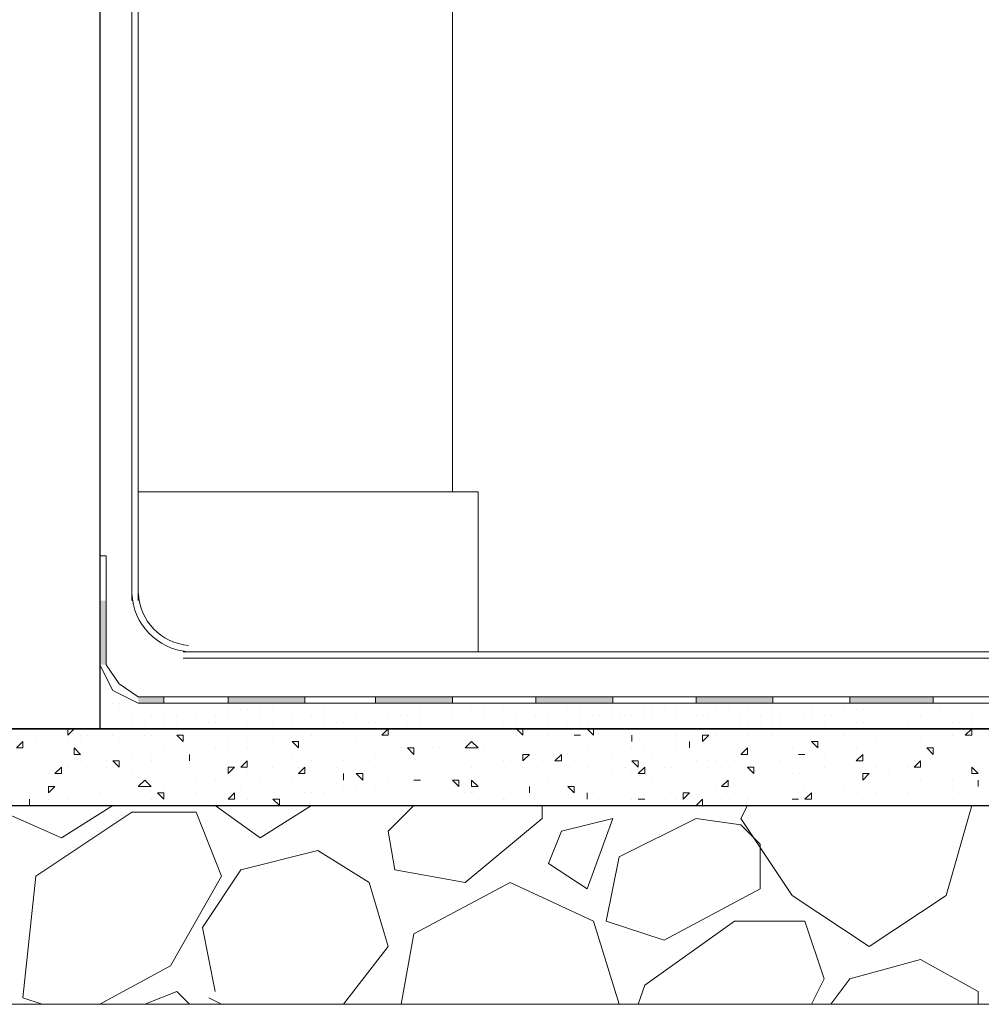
# Model space of a CAD drawing. Header units: metres. Extents: x 5.7 to 89.8, y 4 to 63.5.
# Tile 13 of 256: x 26.7 to 28.1, y 10.8 to 12.3. Entities that reach past the tile are written whole.
import ezdxf

# ---------------------------------------------------------------- set-up
doc = ezdxf.new("R2010")
doc.units = ezdxf.units.M
doc.header["$MEASUREMENT"] = 0
for name, color, linetype in [('PDF17_furn', 7, 'Continuous'), ('PDF17_hatch-borshi', 7, 'Continuous'), ('PDF17_Isogam', 7, 'Continuous'), ('PDF17_kaff', 7, 'Continuous'), ('PDF17_wall', 7, 'Continuous')]:
    doc.layers.add(name, color=color, linetype=linetype)

msp = doc.modelspace()

# ---------------------------------------------------------------- linework, layer by layer
at = {"layer": 'PDF17_furn', "lineweight": 18}
for points in [[(26.855, 13.7501), (27.3269, 13.7501), (27.3269, 11.612)], [(26.855, 11.612), (27.3654, 11.612), (27.3654, 11.3712)]]:
    msp.add_lwpolyline(points, dxfattribs=at)
at = {"layer": 'PDF17_hatch-borshi', "lineweight": 18}
for points in [[(26.7972, 11.3134), (26.7972, 11.3134)], [(26.7972, 11.2942), (26.7972, 11.2942)], [(26.8068, 11.3038), (26.8068, 11.3038)], [(26.8165, 11.2942), (26.8165, 11.2942)], [(26.8165, 11.2942), (26.8165, 11.2942)], [(26.8261, 11.2942), (26.8261, 11.2942)], [(26.855, 11.2942), (26.855, 11.2942)], [(26.8743, 11.2942), (26.8743, 11.2942)], [(26.8935, 11.2942), (26.8935, 11.2942)], [(26.9224, 11.2942), (26.9224, 11.2942)], [(26.932, 11.2942), (26.932, 11.2942)], [(26.9706, 11.2942), (26.9706, 11.2942)], [(27.0187, 11.2942), (27.0187, 11.2942)], [(27.0669, 11.2942), (27.0669, 11.2942)], [(27.0669, 11.2942), (27.0669, 11.2942)], [(27.0765, 11.2942), (27.0765, 11.2942)], [(27.115, 11.2942), (27.115, 11.2942)], [(27.1632, 11.2942), (27.1632, 11.2942)], [(27.2114, 11.2942), (27.2114, 11.2942)], [(27.2499, 11.2942), (27.2499, 11.2942)], [(27.2595, 11.2942), (27.2595, 11.2942)], [(27.3077, 11.2942), (27.3077, 11.2942)], [(27.3558, 11.2942), (27.3558, 11.2942)], [(27.3654, 11.2942), (27.3654, 11.2942)], [(27.3847, 11.2942), (27.3847, 11.2942)], [(27.404, 11.2942), (27.404, 11.2942)], [(27.4329, 11.2942), (27.4329, 11.2942)], [(27.4521, 11.2942), (27.4521, 11.2942)], [(27.4907, 11.2942), (27.4907, 11.2942)], [(27.5003, 11.2942), (27.5003, 11.2942)], [(27.5484, 11.2942), (27.5484, 11.2942)], [(27.5966, 11.2942), (27.5966, 11.2942)], [(27.6448, 11.2942), (27.6448, 11.2942)], [(27.6736, 11.2942), (27.6736, 11.2942)], [(27.6833, 11.2942), (27.6833, 11.2942)], [(27.6929, 11.2942), (27.6929, 11.2942)], [(27.7411, 11.2942), (27.7411, 11.2942)], [(27.7892, 11.2942), (27.7892, 11.2942)], [(27.8374, 11.2942), (27.8374, 11.2942)], [(27.8855, 11.2942), (27.8855, 11.2942)], [(27.8855, 11.2942), (27.8855, 11.2942)], [(27.9241, 11.2942), (27.9241, 11.2942)], [(27.9337, 11.2942), (27.9337, 11.2942)], [(27.9722, 11.2942), (27.9722, 11.2942)], [(27.9818, 11.2942), (27.9818, 11.2942)], [(26.8068, 11.2846), (26.8068, 11.2846)], [(26.8261, 11.2846), (26.8261, 11.2846)], [(26.8839, 11.2846), (26.8839, 11.2846)], [(26.9513, 11.2846), (26.9513, 11.2846)], [(26.9898, 11.2846), (26.9898, 11.2846)], [(27.0091, 11.2846), (27.0091, 11.2846)], [(27.0187, 11.2846), (27.0187, 11.2846)], [(27.038, 11.2846), (27.038, 11.2846)], [(27.0573, 11.2846), (27.0573, 11.2846)], [(27.0765, 11.2846), (27.0765, 11.2846)], [(27.1343, 11.2846), (27.1343, 11.2846)], [(27.2017, 11.2846), (27.2017, 11.2846)], [(27.2017, 11.2846), (27.2017, 11.2846)], [(27.2402, 11.2846), (27.2402, 11.2846)], [(27.2788, 11.2846), (27.2788, 11.2846)], [(27.298, 11.2846), (27.298, 11.2846)], [(27.3173, 11.2846), (27.3173, 11.2846)], [(27.3173, 11.2846), (27.3173, 11.2846)], [(27.3269, 11.2846), (27.3269, 11.2846)], [(27.3366, 11.2846), (27.3366, 11.2846)], [(27.3558, 11.2846), (27.3558, 11.2846)], [(27.3654, 11.2846), (27.3654, 11.2846)], [(27.3751, 11.2846), (27.3751, 11.2846)], [(27.404, 11.2846), (27.404, 11.2846)], [(27.4425, 11.2846), (27.4425, 11.2846)], [(27.481, 11.2846), (27.481, 11.2846)], [(27.5003, 11.2846), (27.5003, 11.2846)], [(27.5195, 11.2846), (27.5195, 11.2846)], [(27.5581, 11.2846), (27.5581, 11.2846)], [(27.5677, 11.2846), (27.5677, 11.2846)], [(27.6062, 11.2846), (27.6062, 11.2846)], [(27.6062, 11.2846), (27.6062, 11.2846)], [(27.6159, 11.2846), (27.6159, 11.2846)], [(27.6255, 11.2846), (27.6255, 11.2846)], [(27.6255, 11.2846), (27.6255, 11.2846)], [(27.6351, 11.2846), (27.6351, 11.2846)], [(27.6448, 11.2846), (27.6448, 11.2846)], [(27.6448, 11.2846), (27.6448, 11.2846)], [(27.664, 11.2846), (27.664, 11.2846)], [(27.6833, 11.2846), (27.6833, 11.2846)], [(27.6833, 11.2846), (27.6833, 11.2846)], [(27.7218, 11.2846), (27.7218, 11.2846)], [(27.7411, 11.2846), (27.7411, 11.2846)], [(27.77, 11.2846), (27.77, 11.2846)], [(27.8085, 11.2846), (27.8085, 11.2846)], [(27.8085, 11.2846), (27.8085, 11.2846)], [(27.847, 11.2846), (27.847, 11.2846)], [(27.8663, 11.2846), (27.8663, 11.2846)], [(27.9144, 11.2846), (27.9144, 11.2846)], [(27.9337, 11.2846), (27.9337, 11.2846)], [(27.9337, 11.2846), (27.9337, 11.2846)], [(27.9433, 11.2846), (27.9433, 11.2846)], [(27.953, 11.2846), (27.953, 11.2846)], [(27.9722, 11.2846), (27.9722, 11.2846)], [(27.9915, 11.2846), (27.9915, 11.2846)], [(28.0589, 11.2846), (28.0589, 11.2846)], [(28.1167, 11.2846), (28.1167, 11.2846)], [(26.7972, 11.2749), (26.7972, 11.2749)], [(26.8357, 11.2749), (26.8357, 11.2749)], [(26.8454, 11.2749), (26.8454, 11.2749)], [(26.8454, 11.2749), (26.8454, 11.2749)], [(26.8454, 11.2653), (26.8454, 11.2653)], [(26.855, 11.2653), (26.855, 11.2653)], [(26.8646, 11.2653), (26.8646, 11.2653)], [(26.8743, 11.2749), (26.8743, 11.2749)], [(26.8935, 11.2749), (26.8935, 11.2749)], [(26.8935, 11.2653), (26.8935, 11.2653)], [(26.8935, 11.2653), (26.8935, 11.2653)], [(26.9032, 11.2749), (26.9032, 11.2749)], [(26.9032, 11.2653), (26.9032, 11.2653)], [(26.9128, 11.2749), (26.9128, 11.2749)], [(26.9128, 11.2653), (26.9128, 11.2653)], [(26.932, 11.2749), (26.932, 11.2749)], [(26.932, 11.2653), (26.932, 11.2653)], [(26.9417, 11.2749), (26.9417, 11.2749)], [(26.9417, 11.2749), (26.9417, 11.2749)], [(26.9513, 11.2749), (26.9513, 11.2749)], [(26.9513, 11.2749), (26.9513, 11.2749)], [(26.9609, 11.2653), (26.9609, 11.2653)], [(26.9706, 11.2749), (26.9706, 11.2749)], [(26.9706, 11.2653), (26.9706, 11.2653)], [(26.9802, 11.2749), (26.9802, 11.2749)], [(26.9898, 11.2749), (26.9898, 11.2749)], [(26.9898, 11.2749), (26.9898, 11.2749)], [(27.0187, 11.2653), (27.0187, 11.2653)], [(27.0284, 11.2653), (27.0284, 11.2653)], [(27.038, 11.2749), (27.038, 11.2749)], [(27.038, 11.2749), (27.038, 11.2749)], [(27.0573, 11.2653), (27.0573, 11.2653)], [(27.0765, 11.2749), (27.0765, 11.2749)], [(27.0765, 11.2749), (27.0765, 11.2749)], [(27.0861, 11.2749), (27.0861, 11.2749)], [(27.0861, 11.2653), (27.0861, 11.2653)], [(27.0958, 11.2653), (27.0958, 11.2653)], [(27.115, 11.2749), (27.115, 11.2749)], [(27.1343, 11.2749), (27.1343, 11.2749)], [(27.1343, 11.2653), (27.1343, 11.2653)], [(27.1536, 11.2749), (27.1536, 11.2749)], [(27.1536, 11.2653), (27.1536, 11.2653)], [(27.1536, 11.2653), (27.1536, 11.2653)], [(27.1632, 11.2653), (27.1632, 11.2653)], [(27.1728, 11.2653), (27.1728, 11.2653)], [(27.1728, 11.2653), (27.1728, 11.2653)], [(27.1825, 11.2749), (27.1825, 11.2749)], [(27.1921, 11.2653), (27.1921, 11.2653)], [(27.2017, 11.2749), (27.2017, 11.2749)], [(27.2017, 11.2653), (27.2017, 11.2653)], [(27.2114, 11.2653), (27.2114, 11.2653)], [(27.2114, 11.2653), (27.2114, 11.2653)], [(27.221, 11.2653), (27.221, 11.2653)], [(27.2306, 11.2749), (27.2306, 11.2749)], [(27.2402, 11.2749), (27.2402, 11.2749)], [(27.2499, 11.2749), (27.2499, 11.2749)], [(27.2595, 11.2749), (27.2595, 11.2749)], [(27.2595, 11.2749), (27.2595, 11.2749)], [(27.2595, 11.2653), (27.2595, 11.2653)], [(27.2788, 11.2749), (27.2788, 11.2749)], [(27.2788, 11.2749), (27.2788, 11.2749)], [(27.2788, 11.2653), (27.2788, 11.2653)], [(27.2884, 11.2749), (27.2884, 11.2749)], [(27.298, 11.2653), (27.298, 11.2653)], [(27.3269, 11.2749), (27.3269, 11.2749)], [(27.3269, 11.2749), (27.3269, 11.2749)], [(27.3366, 11.2653), (27.3366, 11.2653)], [(27.3366, 11.2653), (27.3366, 11.2653)], [(27.3751, 11.2749), (27.3751, 11.2749)], [(27.3847, 11.2749), (27.3847, 11.2749)], [(27.3847, 11.2653), (27.3847, 11.2653)], [(27.404, 11.2653), (27.404, 11.2653)], [(27.4232, 11.2749), (27.4232, 11.2749)], [(27.4232, 11.2653), (27.4232, 11.2653)], [(27.4521, 11.2749), (27.4521, 11.2749)], [(27.4618, 11.2653), (27.4618, 11.2653)], [(27.4618, 11.2653), (27.4618, 11.2653)], [(27.4618, 11.2653), (27.4618, 11.2653)], [(27.4714, 11.2749), (27.4714, 11.2749)], [(27.4714, 11.2653), (27.4714, 11.2653)], [(27.481, 11.2653), (27.481, 11.2653)], [(27.5003, 11.2653), (27.5003, 11.2653)], [(27.5003, 11.2653), (27.5003, 11.2653)], [(27.5099, 11.2749), (27.5099, 11.2749)], [(27.5099, 11.2653), (27.5099, 11.2653)], [(27.5195, 11.2749), (27.5195, 11.2749)], [(27.5195, 11.2653), (27.5195, 11.2653)], [(27.5292, 11.2653), (27.5292, 11.2653)], [(27.5388, 11.2749), (27.5388, 11.2749)], [(27.5388, 11.2653), (27.5388, 11.2653)], [(27.5484, 11.2749), (27.5484, 11.2749)], [(27.5677, 11.2749), (27.5677, 11.2749)], [(27.5677, 11.2749), (27.5677, 11.2749)], [(27.5677, 11.2749), (27.5677, 11.2749)], [(27.5773, 11.2749), (27.5773, 11.2749)], [(27.587, 11.2749), (27.587, 11.2749)], [(27.587, 11.2749), (27.587, 11.2749)], [(27.5966, 11.2749), (27.5966, 11.2749)], [(27.6159, 11.2749), (27.6159, 11.2749)], [(27.6255, 11.2749), (27.6255, 11.2749)], [(27.6351, 11.2749), (27.6351, 11.2749)], [(27.664, 11.2749), (27.664, 11.2749)], [(27.664, 11.2749), (27.664, 11.2749)], [(27.6929, 11.2749), (27.6929, 11.2749)], [(27.7025, 11.2749), (27.7025, 11.2749)], [(27.7025, 11.2653), (27.7025, 11.2653)], [(27.7122, 11.2749), (27.7122, 11.2749)], [(27.7507, 11.2749), (27.7507, 11.2749)], [(27.7603, 11.2749), (27.7603, 11.2749)], [(27.7603, 11.2749), (27.7603, 11.2749)], [(27.7603, 11.2653), (27.7603, 11.2653)], [(27.77, 11.2653), (27.77, 11.2653)], [(27.7892, 11.2749), (27.7892, 11.2749)], [(27.7892, 11.2653), (27.7892, 11.2653)], [(27.8085, 11.2749), (27.8085, 11.2749)], [(27.8085, 11.2653), (27.8085, 11.2653)], [(27.8181, 11.2749), (27.8181, 11.2749)], [(27.8181, 11.2653), (27.8181, 11.2653)], [(27.8277, 11.2749), (27.8277, 11.2749)], [(27.8277, 11.2653), (27.8277, 11.2653)], [(27.8277, 11.2653), (27.8277, 11.2653)], [(27.847, 11.2749), (27.847, 11.2749)], [(27.8566, 11.2749), (27.8566, 11.2749)], [(27.8566, 11.2749), (27.8566, 11.2749)], [(27.8663, 11.2749), (27.8663, 11.2749)], [(27.8663, 11.2749), (27.8663, 11.2749)], [(27.8855, 11.2749), (27.8855, 11.2749)], [(27.8855, 11.2653), (27.8855, 11.2653)], [(27.8855, 11.2653), (27.8855, 11.2653)], [(27.8952, 11.2749), (27.8952, 11.2749)], [(27.9048, 11.2749), (27.9048, 11.2749)], [(27.9048, 11.2749), (27.9048, 11.2749)], [(27.9337, 11.2653), (27.9337, 11.2653)], [(27.9433, 11.2653), (27.9433, 11.2653)], [(27.953, 11.2749), (27.953, 11.2749)], [(27.953, 11.2749), (27.953, 11.2749)], [(27.953, 11.2653), (27.953, 11.2653)], [(27.9722, 11.2653), (27.9722, 11.2653)], [(27.9915, 11.2749), (27.9915, 11.2749)], [(27.9915, 11.2749), (27.9915, 11.2749)], [(28.0011, 11.2749), (28.0011, 11.2749)], [(28.0107, 11.2653), (28.0107, 11.2653)], [(28.0107, 11.2653), (28.0107, 11.2653)], [(28.03, 11.2749), (28.03, 11.2749)], [(28.0493, 11.2749), (28.0493, 11.2749)], [(28.0493, 11.2653), (28.0493, 11.2653)], [(28.0685, 11.2749), (28.0685, 11.2749)], [(28.0685, 11.2653), (28.0685, 11.2653)], [(28.0685, 11.2653), (28.0685, 11.2653)], [(28.0782, 11.2653), (28.0782, 11.2653)], [(28.0878, 11.2653), (28.0878, 11.2653)], [(28.0878, 11.2653), (28.0878, 11.2653)], [(28.0974, 11.2749), (28.0974, 11.2749)], [(28.1071, 11.2749), (28.1071, 11.2749)], [(28.1071, 11.2653), (28.1071, 11.2653)], [(28.1167, 11.2749), (28.1167, 11.2749)], [(28.1167, 11.2653), (28.1167, 11.2653)], [(26.7491, 11.2557), (26.7491, 11.2557)], [(26.7491, 11.2557), (26.7491, 11.246), (26.7587, 11.2557)], [(26.8165, 11.2557), (26.8165, 11.2557)], [(26.8165, 11.2557), (26.8165, 11.2557)], [(26.8261, 11.2557), (26.8261, 11.2557)], [(26.855, 11.2557), (26.855, 11.2557)], [(26.855, 11.2557), (26.855, 11.2557)], [(26.855, 11.2557), (26.855, 11.2557)], [(27.0861, 11.2557), (27.0861, 11.2557)], [(27.1247, 11.2557), (27.1247, 11.2557)], [(27.1343, 11.2557), (27.1343, 11.2557)], [(27.1728, 11.2557), (27.1728, 11.2557)], [(27.2017, 11.2557), (27.2017, 11.2557)], [(27.404, 11.2557), (27.404, 11.2557)], [(27.4232, 11.2557), (27.4232, 11.2557)], [(27.4232, 11.2557), (27.4232, 11.2557)], [(27.4232, 11.2557), (27.4329, 11.246), (27.4329, 11.2557)], [(27.4425, 11.2557), (27.4425, 11.2557)], [(27.481, 11.2557), (27.481, 11.2557)], [(27.5003, 11.2557), (27.5003, 11.2557)], [(27.5003, 11.2557), (27.5003, 11.2557)], [(27.5003, 11.2557), (27.5003, 11.2557)], [(27.5292, 11.2557), (27.5292, 11.2557)], [(27.5484, 11.2557), (27.5484, 11.2557)], [(27.587, 11.2557), (27.587, 11.2557)], [(27.5966, 11.2557), (27.5966, 11.2557)], [(27.6448, 11.2557), (27.6448, 11.2557)], [(27.6448, 11.2557), (27.6448, 11.2557)], [(27.6544, 11.2557), (27.6544, 11.2557)], [(27.6833, 11.2557), (27.6833, 11.2557)], [(27.6929, 11.2557), (27.6929, 11.2557)], [(27.7122, 11.2557), (27.7122, 11.2557)], [(27.7218, 11.2557), (27.7218, 11.2557)], [(27.7314, 11.2557), (27.7314, 11.2557)], [(27.7411, 11.2557), (27.7411, 11.2557)], [(27.7411, 11.2557), (27.7411, 11.2557)], [(27.77, 11.2557), (27.77, 11.2557)], [(27.77, 11.2557), (27.77, 11.2557)], [(27.7796, 11.2557), (27.7796, 11.2557)], [(27.7892, 11.2557), (27.7892, 11.2557)], [(27.8085, 11.2557), (27.8085, 11.2557)], [(27.8374, 11.2557), (27.8374, 11.2557)], [(27.847, 11.2557), (27.847, 11.2557)], [(27.8855, 11.2557), (27.8855, 11.2557)], [(27.9337, 11.2557), (27.9337, 11.2557)], [(27.9818, 11.2557), (27.9818, 11.2557)], [(28.03, 11.2557), (28.03, 11.2557)], [(28.03, 11.2557), (28.03, 11.2557)], [(28.0396, 11.2557), (28.0396, 11.2557)], [(28.0493, 11.2557), (28.0493, 11.2557)], [(28.0782, 11.2557), (28.0782, 11.2557)], [(28.0974, 11.2557), (28.0974, 11.2557)], [(26.6913, 11.2364), (26.6913, 11.2364)], [(26.7009, 11.2364), (26.7009, 11.2364)], [(26.7105, 11.2364), (26.7105, 11.2364)], [(26.7394, 11.246), (26.7394, 11.246)], [(26.7491, 11.2364), (26.7491, 11.2364)], [(26.7683, 11.246), (26.7683, 11.246)], [(26.7683, 11.2364), (26.7683, 11.2364)], [(26.7779, 11.246), (26.7779, 11.246)], [(26.8068, 11.246), (26.8068, 11.246)], [(26.8068, 11.246), (26.8068, 11.246)], [(26.8165, 11.246), (26.8165, 11.246)], [(26.8261, 11.2364), (26.8261, 11.2364)], [(26.8646, 11.246), (26.8646, 11.246)], [(26.8743, 11.246), (26.8743, 11.246)], [(26.932, 11.246), (26.932, 11.246)], [(26.9898, 11.2364), (26.9898, 11.2364)], [(27.0187, 11.2364), (27.0187, 11.2364)], [(27.0476, 11.2364), (27.0476, 11.2364)], [(27.0573, 11.2364), (27.0573, 11.2364)], [(27.0573, 11.2364), (27.0573, 11.2364)], [(27.0765, 11.2364), (27.0765, 11.2364)], [(27.115, 11.246), (27.115, 11.246)], [(27.1247, 11.246), (27.1247, 11.246)], [(27.1247, 11.2364), (27.1247, 11.2364)], [(27.1825, 11.2364), (27.1825, 11.2364)], [(27.3558, 11.2364), (27.3558, 11.2364)], [(27.3943, 11.2364), (27.3943, 11.2364)], [(27.4232, 11.246), (27.4232, 11.246)], [(27.4329, 11.2364), (27.4329, 11.2364)], [(27.4714, 11.246), (27.4714, 11.246)], [(27.5099, 11.246), (27.5099, 11.246)], [(27.5966, 11.2364), (27.5966, 11.2364)], [(27.5966, 11.2364), (27.5966, 11.2364)], [(27.664, 11.246), (27.664, 11.246)], [(27.664, 11.2364), (27.664, 11.2364)], [(27.7218, 11.246), (27.7218, 11.246)], [(27.7314, 11.2364), (27.7314, 11.2364)], [(27.77, 11.246), (27.77, 11.246)], [(27.8085, 11.246), (27.8085, 11.246)], [(27.847, 11.2364), (27.847, 11.2364)], [(27.9048, 11.2364), (27.9048, 11.2364)], [(27.9144, 11.246), (27.9144, 11.246)], [(27.9626, 11.2364), (27.9626, 11.2364)], [(28.0011, 11.2364), (28.0011, 11.2364)], [(28.0204, 11.246), (28.0204, 11.246)], [(28.03, 11.2364), (28.03, 11.2364)], [(28.0782, 11.246), (28.0782, 11.246)], [(26.6913, 11.2268), (26.6913, 11.2268)], [(26.8935, 11.2268), (26.8935, 11.2268)], [(26.9513, 11.2268), (26.9513, 11.2268)], [(26.9513, 11.2268), (26.9513, 11.2268)], [(26.9706, 11.2268), (26.9706, 11.2268)], [(26.9898, 11.2268), (26.9898, 11.2268)], [(27.0187, 11.2268), (27.0187, 11.2268)], [(27.2499, 11.2268), (27.2499, 11.2268)], [(27.298, 11.2268), (27.298, 11.2268)], [(27.3077, 11.2268), (27.3077, 11.2268)], [(27.3173, 11.2268), (27.3173, 11.2268)], [(27.3462, 11.2268), (27.3462, 11.2268)], [(27.3558, 11.2268), (27.3558, 11.2268)], [(27.3751, 11.2268), (27.3751, 11.2268)], [(27.5292, 11.2268), (27.5292, 11.2268)], [(27.5388, 11.2268), (27.5388, 11.2268)], [(27.5966, 11.2268), (27.5966, 11.2268)], [(27.6159, 11.2268), (27.6159, 11.2268)], [(27.664, 11.2268), (27.664, 11.2268)], [(27.6833, 11.2268), (27.6833, 11.2268)], [(27.8374, 11.2268), (27.8374, 11.2268)], [(27.9337, 11.2268), (27.9337, 11.2268)], [(26.8068, 11.2075), (26.8068, 11.2075)], [(26.8261, 11.2075), (26.8261, 11.2075)], [(26.8454, 11.2171), (26.8454, 11.2171)], [(26.8454, 11.2171), (26.8454, 11.2171)], [(26.8454, 11.2171), (26.8454, 11.2171)], [(26.8743, 11.2171), (26.8743, 11.2171)], [(26.8743, 11.2075), (26.8743, 11.2075)], [(26.9032, 11.2171), (26.9032, 11.2171)], [(26.932, 11.2171), (26.932, 11.2171)], [(26.932, 11.2171), (26.932, 11.2171)], [(26.932, 11.2075), (26.932, 11.2075)], [(27.0861, 11.2171), (27.0861, 11.2171)], [(27.115, 11.2075), (27.115, 11.2075)], [(27.1439, 11.2171), (27.1439, 11.2171)], [(27.1632, 11.2075), (27.1632, 11.2075)], [(27.1728, 11.2171), (27.1728, 11.2171)], [(27.2017, 11.2075), (27.2017, 11.2075)], [(27.2114, 11.2171), (27.2114, 11.2171)], [(27.221, 11.2075), (27.221, 11.2075)], [(27.2402, 11.2171), (27.2402, 11.2171)], [(27.2402, 11.2171), (27.2402, 11.2171)], [(27.2691, 11.2171), (27.2691, 11.2171)], [(27.2884, 11.2171), (27.2884, 11.2171)], [(27.3366, 11.2075), (27.3366, 11.2075)], [(27.3847, 11.2075), (27.3847, 11.2075)], [(27.404, 11.2075), (27.404, 11.2075)], [(27.4136, 11.2075), (27.4136, 11.2075)], [(27.4425, 11.2171), (27.4425, 11.2171)], [(27.4521, 11.2171), (27.4521, 11.2171)], [(27.4618, 11.2075), (27.4618, 11.2075)], [(27.4618, 11.2075), (27.4618, 11.2075)], [(27.481, 11.2171), (27.481, 11.2171)], [(27.5003, 11.2171), (27.5003, 11.2171)], [(27.5099, 11.2075), (27.5099, 11.2075)], [(27.5677, 11.2171), (27.5677, 11.2171)], [(27.587, 11.2171), (27.587, 11.2171)], [(27.6255, 11.2171), (27.6255, 11.2171)], [(27.6929, 11.2075), (27.6929, 11.2075)], [(27.7122, 11.2075), (27.7122, 11.2075)], [(27.7218, 11.2075), (27.7218, 11.2075)], [(27.7507, 11.2075), (27.7507, 11.2075)], [(27.7796, 11.2171), (27.7796, 11.2171)], [(27.7796, 11.2171), (27.7796, 11.2171)], [(27.7796, 11.2075), (27.7796, 11.2075)], [(27.8181, 11.2075), (27.8181, 11.2075)], [(27.8566, 11.2171), (27.8566, 11.2171)], [(27.8566, 11.2171), (27.8566, 11.2171)], [(27.8855, 11.2171), (27.8855, 11.2171)], [(28.0204, 11.2075), (28.0204, 11.2075)], [(28.0878, 11.2171), (28.0878, 11.2171)], [(28.1167, 11.2075), (28.1167, 11.2075)], [(26.6913, 11.1882), (26.6913, 11.1882)], [(26.7202, 11.1882), (26.7202, 11.1882)], [(26.7394, 11.1882), (26.7394, 11.1882)], [(26.7491, 11.1979), (26.7491, 11.1979)], [(26.7491, 11.1979), (26.7491, 11.1979)], [(26.7779, 11.1979), (26.7779, 11.1979)], [(26.7779, 11.1882), (26.7779, 11.1882)], [(26.8068, 11.1979), (26.8068, 11.1979)], [(26.8454, 11.1882), (26.8454, 11.1882)], [(26.9898, 11.1882), (26.9898, 11.1882)], [(27.0187, 11.1882), (27.0187, 11.1882)], [(27.0476, 11.1882), (27.0476, 11.1882)], [(27.0573, 11.1979), (27.0573, 11.1979)], [(27.0958, 11.1979), (27.0958, 11.1979)], [(27.1536, 11.1979), (27.1536, 11.1979)], [(27.1632, 11.1882), (27.1632, 11.1882)], [(27.298, 11.1882), (27.298, 11.1882)], [(27.3173, 11.1882), (27.3173, 11.1882)], [(27.3173, 11.1882), (27.3173, 11.1882)], [(27.3558, 11.1979), (27.3558, 11.1979)], [(27.3654, 11.1882), (27.3654, 11.1882)], [(27.4329, 11.1979), (27.4329, 11.1979)], [(27.5292, 11.1979), (27.5292, 11.1979)], [(27.5677, 11.1882), (27.5677, 11.1882)], [(27.587, 11.1979), (27.587, 11.1979)], [(27.5966, 11.1882), (27.5966, 11.1882)], [(27.6448, 11.1979), (27.6448, 11.1979)], [(27.6544, 11.1979), (27.6544, 11.1979)], [(27.6544, 11.1979), (27.6544, 11.1979)], [(27.7025, 11.1882), (27.7025, 11.1882)], [(27.7122, 11.1979), (27.7122, 11.1979)], [(27.7314, 11.1979), (27.7314, 11.1979)], [(27.7796, 11.1882), (27.7796, 11.1882)], [(27.8374, 11.1882), (27.8374, 11.1882)], [(27.847, 11.1882), (27.847, 11.1882)], [(27.8855, 11.1979), (27.8855, 11.1979)], [(27.9048, 11.1979), (27.9048, 11.1979)], [(27.9048, 11.1882), (27.9048, 11.1882)], [(27.9433, 11.1979), (27.9433, 11.1979)], [(27.9626, 11.1979), (27.9626, 11.1979)], [(27.9722, 11.1882), (27.9722, 11.1882)], [(27.9722, 11.1882), (27.9722, 11.1882)], [(27.9818, 11.1882), (27.9818, 11.1882)], [(28.0011, 11.1882), (28.0011, 11.1882)], [(28.0107, 11.1979), (28.0107, 11.1979)], [(28.0493, 11.1979), (28.0493, 11.1979)], [(28.0493, 11.1979), (28.0493, 11.1979)], [(28.0685, 11.1979), (28.0685, 11.1979)], [(26.9032, 11.1786), (26.9032, 11.1786)], [(26.932, 11.1786), (26.932, 11.1786)], [(26.9417, 11.1786), (26.9417, 11.1786)], [(26.9706, 11.1786), (26.9706, 11.1786)], [(27.038, 11.1786), (27.038, 11.1786)], [(27.0861, 11.1786), (27.0861, 11.1786)], [(27.0958, 11.1786), (27.0958, 11.1786)], [(27.2306, 11.1786), (27.2306, 11.1786)], [(27.2499, 11.1786), (27.2499, 11.1786)], [(27.2788, 11.1786), (27.2788, 11.1786)], [(27.2884, 11.1786), (27.2884, 11.1786)], [(27.4714, 11.1786), (27.4714, 11.1786)], [(27.5388, 11.1786), (27.5388, 11.1786)], [(27.587, 11.1786), (27.587, 11.1786)], [(27.6255, 11.1786), (27.6255, 11.1786)], [(27.7796, 11.1786), (27.7796, 11.1786)], [(27.8952, 11.1786), (27.8952, 11.1786)], [(28.03, 11.1786), (28.03, 11.1786)], [(28.0782, 11.1786), (28.0782, 11.1786)], [(28.0974, 11.1786), (28.0974, 11.1786)], [(28.1167, 11.1786), (28.1167, 11.1786)], [(26.7972, 11.1594), (26.7972, 11.1594)], [(26.8068, 11.1594), (26.8068, 11.1594)], [(26.8646, 11.169), (26.8646, 11.169)], [(26.8743, 11.169), (26.8743, 11.169)], [(26.8935, 11.169), (26.8935, 11.169)], [(26.9417, 11.1594), (26.9417, 11.1594)], [(27.0091, 11.169), (27.0091, 11.169)], [(27.0476, 11.1594), (27.0476, 11.1594)], [(27.1054, 11.1594), (27.1054, 11.1594)], [(27.115, 11.1594), (27.115, 11.1594)], [(27.1343, 11.1594), (27.1343, 11.1594)], [(27.1632, 11.169), (27.1632, 11.169)], [(27.1632, 11.169), (27.1632, 11.169)], [(27.1728, 11.169), (27.1728, 11.169)], [(27.1825, 11.169), (27.1825, 11.169)], [(27.2114, 11.169), (27.2114, 11.169)], [(27.221, 11.169), (27.221, 11.169)], [(27.2884, 11.169), (27.2884, 11.169)], [(27.3462, 11.1594), (27.3462, 11.1594)], [(27.3558, 11.1594), (27.3558, 11.1594)], [(27.4136, 11.169), (27.4136, 11.169)], [(27.4136, 11.1594), (27.4136, 11.1594)], [(27.4329, 11.1594), (27.4329, 11.1594)], [(27.4329, 11.1594), (27.4329, 11.1594)], [(27.4425, 11.1594), (27.4425, 11.1594)], [(27.481, 11.1594), (27.481, 11.1594)], [(27.481, 11.1594), (27.481, 11.1594)], [(27.5003, 11.169), (27.5003, 11.169)], [(27.5388, 11.1594), (27.5388, 11.1594)], [(27.5581, 11.169), (27.5581, 11.169)], [(27.6544, 11.1594), (27.6544, 11.1594)], [(27.7218, 11.169), (27.7218, 11.169)], [(27.7507, 11.1594), (27.7507, 11.1594)], [(27.8277, 11.169), (27.8277, 11.169)], [(27.847, 11.1594), (27.847, 11.1594)], [(27.8566, 11.169), (27.8566, 11.169)], [(27.9144, 11.169), (27.9144, 11.169)], [(27.9626, 11.1594), (27.9626, 11.1594)], [(28.0107, 11.1594), (28.0107, 11.1594)], [(28.0204, 11.169), (28.0204, 11.169)], [(28.0782, 11.169), (28.0782, 11.169)], [(28.0878, 11.1594), (28.0878, 11.1594)], [(26.6913, 11.1497), (26.6913, 11.1497)], [(26.7202, 11.1497), (26.7202, 11.1497)], [(26.7491, 11.1497), (26.7491, 11.1497)], [(26.7491, 11.1497), (26.7491, 11.1497)], [(26.8743, 11.1497), (26.8743, 11.1497)], [(26.9898, 11.1497), (26.9898, 11.1497)], [(27.0187, 11.1497), (27.0187, 11.1497)], [(27.0573, 11.1497), (27.0573, 11.1497)], [(27.2884, 11.1497), (27.2884, 11.1497)], [(27.3654, 11.1497), (27.3654, 11.1497)], [(27.404, 11.1497), (27.404, 11.1497)], [(27.5292, 11.1497), (27.5292, 11.1497)], [(27.5966, 11.1497), (27.5966, 11.1497)], [(27.6062, 11.1497), (27.6062, 11.1497)], [(27.6159, 11.1497), (27.6159, 11.1497)], [(27.664, 11.1497), (27.664, 11.1497)], [(27.6736, 11.1497), (27.6736, 11.1497)], [(27.7025, 11.1497), (27.7025, 11.1497)], [(27.7314, 11.1497), (27.7314, 11.1497)], [(27.77, 11.1497), (27.77, 11.1497)], [(27.847, 11.1497), (27.847, 11.1497)], [(27.9048, 11.1497), (27.9048, 11.1497)], [(27.9433, 11.1497), (27.9433, 11.1497)], [(28.0204, 11.1497), (28.0204, 11.1497)], [(26.6527, 11.1401), (26.6527, 11.1305), (26.7394, 11.0919), (26.8165, 11.1401)], [(26.7105, 10.8415), (26.6816, 10.8512), (26.7009, 11.0341), (26.8454, 11.1305), (26.9417, 11.1305), (26.9802, 11.0341), (26.9032, 10.8993), (26.7972, 10.8415)], [(26.6913, 11.1401), (26.6913, 11.1401)], [(26.7779, 11.1401), (26.7779, 11.1401)], [(26.7779, 11.1401), (26.7779, 11.1401)], [(26.932, 11.1401), (26.932, 11.1401)], [(26.9706, 11.1401), (27.038, 11.0919), (27.115, 11.1401), (27.1247, 11.1401)], [(26.9898, 11.1401), (26.9898, 11.1401)], [(27.038, 11.1401), (27.038, 11.1401)], [(27.1247, 11.1401), (27.1247, 11.1401)], [(27.4618, 11.1401), (27.4618, 11.1208), (27.3462, 11.0245), (27.2402, 11.0438), (27.2306, 11.1016), (27.2691, 11.1401)], [(27.2306, 11.1401), (27.2402, 11.1401)], [(27.2306, 11.1401), (27.2306, 11.1401)], [(27.2306, 11.1401), (27.2306, 11.1401)], [(27.2402, 11.1401), (27.2402, 11.1401)], [(27.2884, 11.1401), (27.2884, 11.1401)], [(27.298, 11.1401), (27.298, 11.1401)], [(27.3269, 11.1401), (27.3269, 11.1401)], [(27.5388, 11.1401), (27.5388, 11.1401)], [(27.7025, 11.1401), (27.7025, 11.1401)], [(27.77, 11.1401), (27.7603, 11.1208), (27.8374, 11.0053), (27.953, 10.9282), (28.0685, 11.0053), (28.1071, 11.1401)], [(27.7892, 11.1401), (27.7892, 11.1401)], [(27.7892, 11.1401), (27.7892, 11.1401)], [(27.7989, 11.1401), (27.7989, 11.1401)], [(27.8374, 11.1401), (27.8374, 11.1401)], [(27.8566, 11.1401), (27.8566, 11.1401)], [(27.9241, 11.1401), (27.9241, 11.1401)], [(27.9433, 11.1401), (27.9433, 11.1401)], [(27.9722, 11.1401), (27.9722, 11.1401)], [(27.9915, 11.1401), (27.9915, 11.1401)], [(28.0204, 11.1401), (28.0204, 11.1401)], [(28.0782, 11.1401), (28.0782, 11.1401)], [(26.9706, 10.8608), (26.9513, 10.9571), (27.0091, 11.0438), (27.1247, 11.0727), (27.2017, 11.0245), (27.2306, 10.9282), (27.1632, 10.8415)], [(27.5773, 10.8415), (27.5388, 10.9667), (27.4136, 11.0245), (27.2691, 10.9475), (27.2499, 10.8415)], [(27.6062, 10.8415), (27.6159, 10.8704), (27.7507, 10.9667), (27.8566, 10.9667), (27.8855, 10.88), (27.8663, 10.8415)], [(28.1167, 10.8415), (28.1167, 10.8608), (28.03, 10.9089), (27.9241, 10.88), (27.8952, 10.8415)], [(26.932, 10.8415), (26.9128, 10.8608), (26.8646, 10.8415)], [(26.9609, 10.8512), (26.9802, 10.8415)]]:
    msp.add_lwpolyline(points, dxfattribs=at)
for points in [[(27.2306, 11.246), (27.221, 11.246), (27.2306, 11.2557)], [(27.5388, 11.2557), (27.5388, 11.246), (27.5292, 11.2557)], [(28.1071, 11.246), (28.0974, 11.246), (28.1071, 11.2557)], [(26.6816, 11.2364), (26.6816, 11.2268), (26.672, 11.2268)], [(26.9224, 11.246), (26.9224, 11.2364), (26.9128, 11.246)], [(27.0958, 11.2364), (27.0958, 11.2268), (27.0861, 11.2364)], [(27.3654, 11.2268), (27.3462, 11.2268), (27.3558, 11.2364)], [(27.5099, 11.246), (27.5195, 11.246)], [(27.5966, 11.246), (27.5966, 11.2364)], [(27.6833, 11.2364), (27.6833, 11.2268)], [(27.7122, 11.246), (27.7025, 11.2364), (27.7025, 11.246)], [(27.8759, 11.2364), (27.8759, 11.2268), (27.8663, 11.2364)], [(26.7587, 11.2268), (26.7683, 11.2171), (26.7587, 11.2171)], [(27.2691, 11.2268), (27.2691, 11.2171), (27.2595, 11.2268)], [(27.77, 11.2268), (27.77, 11.2171), (27.7603, 11.2171)], [(28.0493, 11.2268), (28.0493, 11.2171), (28.0396, 11.2268)], [(26.8261, 11.2075), (26.8261, 11.1979), (26.8165, 11.2075)], [(26.932, 11.2171), (26.932, 11.2075)], [(27.0187, 11.2075), (27.0187, 11.1979), (27.0091, 11.1979)], [(27.4425, 11.2171), (27.4329, 11.2075), (27.4329, 11.2171)], [(27.4907, 11.2075), (27.481, 11.2075), (27.4907, 11.2171)], [(27.6062, 11.2075), (27.6062, 11.1979), (27.5966, 11.2075)], [(27.8566, 11.2171), (27.847, 11.2171)], [(27.9433, 11.2171), (27.9433, 11.2075), (27.9337, 11.2075)], [(28.03, 11.2075), (28.03, 11.1979), (28.0204, 11.1979)], [(26.7394, 11.1882), (26.7298, 11.1882), (26.7394, 11.1979)], [(26.9995, 11.1979), (26.9898, 11.1882), (26.9898, 11.1979)], [(27.1054, 11.1979), (27.1054, 11.1882), (27.0958, 11.1882)], [(27.1632, 11.1882), (27.1632, 11.1786)], [(27.1921, 11.1882), (27.1921, 11.1786), (27.1825, 11.1882)], [(27.6159, 11.1882), (27.6062, 11.1882), (27.6159, 11.1979)], [(27.7796, 11.1979), (27.7796, 11.1882), (27.77, 11.1979)], [(27.953, 11.1882), (27.9433, 11.1786), (27.9433, 11.1882)], [(28.1071, 11.1979), (28.1167, 11.1882), (28.1071, 11.1882)], [(26.8743, 11.169), (26.855, 11.169), (26.8646, 11.1786)], [(27.2788, 11.1786), (27.2691, 11.1786)], [(27.3366, 11.1786), (27.3366, 11.169), (27.3269, 11.1786)], [(27.3558, 11.1786), (27.3654, 11.169), (27.3558, 11.169)], [(27.7411, 11.169), (27.7314, 11.169), (27.7411, 11.1786)], [(28.1167, 11.1786), (28.1167, 11.169)], [(26.7298, 11.169), (26.7202, 11.1594), (26.7202, 11.169)], [(26.8935, 11.1594), (26.8935, 11.1497), (26.8839, 11.1594)], [(26.9995, 11.1497), (26.9898, 11.1497), (26.9995, 11.1594)], [(27.4425, 11.169), (27.4425, 11.1594)], [(27.5099, 11.169), (27.5099, 11.1594), (27.5003, 11.169)], [(27.5292, 11.1594), (27.5292, 11.1497)], [(27.6833, 11.1594), (27.6736, 11.1497), (27.6736, 11.1594)], [(27.8663, 11.1497), (27.8566, 11.1497), (27.8663, 11.1594)], [(26.6913, 11.1497), (26.6913, 11.1401)], [(27.0669, 11.1497), (27.0669, 11.1401), (27.0573, 11.1497)], [(27.6159, 11.1497), (27.6062, 11.1497)], [(27.7025, 11.1497), (27.7025, 11.1401), (27.6929, 11.1401)], [(27.847, 11.1497), (27.8374, 11.1497)], [(28.0204, 11.1401), (28.0107, 11.1401)], [(27.4907, 11.1016), (27.4714, 11.0534), (27.5292, 11.0149), (27.5677, 11.1208)], [(27.7603, 11.1112), (27.6929, 11.1208), (27.5773, 11.063), (27.5581, 10.9667), (27.6448, 10.9378), (27.7892, 11.0149), (27.7892, 11.0823)]]:
    msp.add_lwpolyline(points, close=True, dxfattribs=at)
at = {"layer": 'PDF17_Isogam', "lineweight": 13}
for points in [[(26.855, 11.2942), (43.2569, 11.2942), (43.2955, 11.3134), (43.3147, 11.352), (43.3147, 11.5157), (43.3051, 11.5157), (43.3051, 11.352), (43.2858, 11.3231), (43.2569, 11.3038), (26.855, 11.3038), (26.8261, 11.3231), (26.8068, 11.352), (26.8068, 11.5157), (26.7972, 11.5157), (26.7972, 11.352), (26.8165, 11.3134)], [(27.3269, 11.2942), (27.3269, 11.3038)]]:
    msp.add_lwpolyline(points, close=True, dxfattribs=at)
for points in [[(26.8935, 11.3038), (26.8935, 11.2942)], [(26.9898, 11.3038), (26.9898, 11.2942)], [(27.1054, 11.3038), (27.1054, 11.2942)], [(27.2114, 11.3038), (27.2114, 11.2942)], [(27.4521, 11.3038), (27.4521, 11.2942)], [(27.5677, 11.3038), (27.5677, 11.2942)], [(27.6929, 11.3038), (27.6929, 11.2942)], [(27.8085, 11.3038), (27.8085, 11.2942)], [(27.9241, 11.3038), (27.9241, 11.2942)], [(28.0493, 11.3038), (28.0493, 11.2942)]]:
    msp.add_lwpolyline(points, dxfattribs=at)
at = {"layer": 'PDF17_Isogam', "transparency": 33554559}
for points in [[(26.8068, 11.352), (26.7972, 11.352), (26.7972, 11.4483)], [(26.7972, 11.4483), (26.8068, 11.4483), (26.8068, 11.352)], [(26.8068, 11.352), (26.8068, 11.352), (26.7972, 11.352)], [(26.855, 11.2942), (26.8935, 11.2942), (26.855, 11.3038)], [(26.8935, 11.2942), (26.855, 11.3038), (26.8935, 11.3038)], [(26.9898, 11.2942), (27.1054, 11.2942), (26.9898, 11.3038)], [(27.1054, 11.2942), (26.9898, 11.3038), (27.1054, 11.3038)], [(27.2114, 11.2942), (27.3269, 11.2942), (27.2114, 11.3038)], [(27.3269, 11.2942), (27.2114, 11.3038), (27.3269, 11.3038)], [(27.2114, 11.2942), (27.3269, 11.2942), (27.2114, 11.3038)], [(27.3269, 11.2942), (27.2114, 11.3038), (27.3269, 11.3038)], [(27.4521, 11.2942), (27.5677, 11.2942), (27.4521, 11.3038)], [(27.5677, 11.2942), (27.4521, 11.3038), (27.5677, 11.3038)], [(27.6929, 11.2942), (27.8085, 11.2942), (27.6929, 11.3038)], [(27.8085, 11.2942), (27.6929, 11.3038), (27.8085, 11.3038)], [(27.9241, 11.2942), (28.0493, 11.2942), (27.9241, 11.3038)], [(28.0493, 11.2942), (27.9241, 11.3038), (28.0493, 11.3038)]]:
    msp.add_solid(points, dxfattribs=at)
at = {"layer": 'PDF17_kaff', "lineweight": 20}
for points in [[(26.8454, 14.8385), (26.8454, 11.4483)], [(26.855, 14.8385), (26.855, 11.4483)], [(43.1799, 11.3712), (26.9224, 11.3712)], [(43.1895, 11.3616), (26.9224, 11.3616)], [(15.0279, 10.8415), (42.9006, 10.8415)]]:
    msp.add_lwpolyline(points, dxfattribs=at)
at = {"layer": 'PDF17_kaff', "lineweight": 30}
for points in [[(43.3147, 11.2557), (14.7293, 11.2557), (43.3147, 11.2557)], [(14.7293, 11.1401), (43.3147, 11.1401)]]:
    msp.add_lwpolyline(points, dxfattribs=at)
at = {"layer": 'PDF17_kaff', "lineweight": 20}
for radius, start, end in [(0.0915, 182.417, 265.3088), (0.0819, 182.5928, 265.5011)]:
    msp.add_arc((26.9369, 11.4627), radius, start, end, dxfattribs=at)
at = {"layer": 'PDF17_wall', "lineweight": 25}
msp.add_lwpolyline([(26.7972, 15.5127), (26.7972, 11.2557)], dxfattribs=at)

doc.saveas('drawing.dxf')
